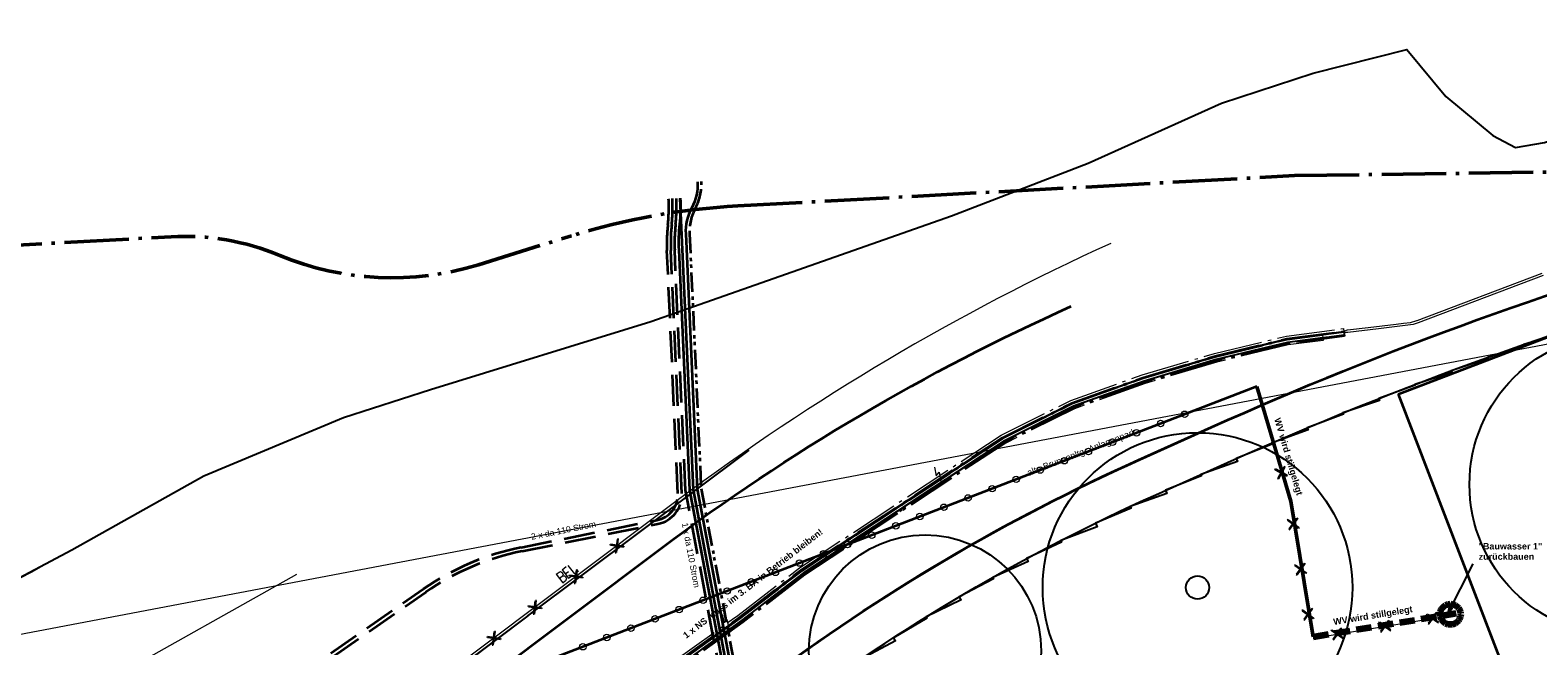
# Model space of a CAD drawing. Extents: x 3503739 to 3504470, y 5375172 to 5375561.
# Tile 33 of 121: x 3504036 to 3504095, y 5375423 to 5375447. Entities that reach past the tile are written whole.
import ezdxf

# ---------------------------------------------------------------- set-up
doc = ezdxf.new("R2010")
doc.units = 0
doc.header["$MEASUREMENT"] = 0
for name, pattern in [('102', [2.50001, 1.87501, -0.25, 0.125, -0.25]), ('103', [3.37501, 2.50001, -0.375, 0.125, -0.375]), ('2', [3.4, 1.2, -0.5, 1.2, -0.5]), ('202', [2.64, 1.75, -0.38, 0.13, -0.38]), ('237', [1.5, 0.75, -0.18, 0.13, -0.13, 0.13, -0.18]), ('49', [1.7001, 0.6001, -0.25, 0.6, -0.25])]:
    doc.linetypes.add(name, pattern=pattern)
for name, color, linetype in [('$_LISY_$_TMP', 7, 'Continuous'), ('2P_FAHRBAHN', 7, 'Continuous'), ('2P_GLOBAL', 7, 'Continuous'), ('2WP_STR_LEER_WEI', 7, 'Continuous'), ('2WP_WV_PLANUNG', 7, 'Continuous'), ('2WP_WV_WEITERBET', 7, 'Continuous'), ('4WB_WV_WEITERBET', 7, 'Continuous'), ('_4WP_ALLGEMEIN', 7, 'Continuous'), ('_4WP_LICHT_STILL', 7, 'Continuous'), ('_4WP_STADT_DATEN', 7, 'Continuous'), ('_4WP_STADT_KLEIN', 7, 'Continuous'), ('_4WP_STADT_RESER', 7, 'Continuous'), ('_4WP_STADT_STROM', 7, 'Continuous'), ('_4WP_STADT_WASSE', 7, 'Continuous'), ('_4WP_SWT-STRSTIL', 7, 'Continuous'), ('_4WP_SWT-WASSER', 7, 'Continuous'), ('BHM_2021-11-19', 7, 'Continuous'), ('BHM_BAUM_BESTA', 7, 'Continuous'), ('BHM_BAUM_NEU', 7, 'Continuous'), ('SP_BAUSTELLENUMF', 7, 'Continuous'), ('V_GEHWEGRAND', 7, 'Continuous'), ('W-SCHE__CLIPPING', 7, 'Continuous')]:
    doc.layers.add(name, color=color, linetype=linetype)
doc.styles.add('202', font='ARIAL.TTF', dxfattribs={"height": 0.24})
doc.styles.add('363', font='ARIALBD.TTF', dxfattribs={"height": 0.25})
doc.styles.add('542', font='ARIAL.TTF', dxfattribs={"height": 0.25})
doc.styles.add('571', font='ARIALBD.TTF', dxfattribs={"height": 0.25})

# ---------------------------------------------------------------- blocks, each defined once
blk = doc.blocks.new('BAUM_BESTAND')
at = {"color": 250, "linetype": 'Continuous', "lineweight": 25}
blk.add_circle((0, 0), 3, dxfattribs=at)
at = {"color": 250, "linetype": 'Continuous', "lineweight": 13}
blk.add_circle((0, 0), 0.15, dxfattribs=at)
blk = doc.blocks.new('1016')
at = {"color": 7, "linetype": 'Continuous', "lineweight": 13}
for p, q in [((0.703072, 0.277444), (1.257444, -0.276928)), ((1.257444, 0.277444), (0.703072, -0.276928))]:
    blk.add_line(p, q, dxfattribs=at)
at = {"color": 2, "linetype": 'Continuous', "lineweight": 25}
for p, q in [((1.212401, 0.25319), (0.727326, -0.231885)), ((0.727326, 0.232401), (1.212401, -0.252674)), ((0.748114, 0.25319), (1.23319, -0.231885)), ((1.23319, 0.232401), (0.748114, -0.252674))]:
    blk.add_line(p, q, dxfattribs=at)
blk = doc.blocks.new('ALG_00094')
at = {"color": 1, "linetype": 'Continuous', "lineweight": 25}
blk.add_lwpolyline([(0, 0), (0.3696, 0.08316), (0.3696, -0.08316), (0, 0)], dxfattribs=at)
blk = doc.blocks.new('10011')
at = {"color": 190, "linetype": 'Continuous', "lineweight": 18}
for p, q in [((4.302568, 0.608018), (4.469535, 0.6081)), ((4.302568, 0.608018), (4.304235, 0.088154)), ((4.302693, 0.352595), (4.469661, 0.352677)), ((4.302824, 0.088154), (4.469791, 0.088236)), ((4.655568, 0.608018), (4.907582, 0.608142)), ((4.655568, 0.608018), (4.657235, 0.088154)), ((4.655694, 0.352595), (4.847467, 0.352689)), ((4.655824, 0.088154), (4.907837, 0.088278)), ((5.008568, 0.608018), (5.010235, 0.088154)), ((5.008823, 0.088154), (5.260838, 0.088278))]:
    blk.add_line(p, q, dxfattribs=at)
blk.add_lwpolyline([(4.469535, 0.6081), (4.530396, 0.585559), (4.557445, 0.540477), (4.569467, 0.480368), (4.566462, 0.43228), (4.546926, 0.393209), (4.513866, 0.367663), (4.469661, 0.352677), (4.531898, 0.330094), (4.573975, 0.298537), (4.585997, 0.238428), (4.581489, 0.182827), (4.567964, 0.136242), (4.52739, 0.103182), (4.469791, 0.088236)], dxfattribs=at)
blk = doc.blocks.new('9141')
at = {"color": 4, "linetype": 'Continuous', "lineweight": 18}
blk.add_circle((0, 0), 0.25, dxfattribs=at)
blk = doc.blocks.new('951')
at = {"color": 3, "linetype": 'Continuous', "lineweight": 18}
for p, q in [((5.13368, 0.444375), (4.732639, -0.518491)), ((5.053472, 0.9793), (4.792795, 0.344076)), ((4.792795, 0.344076), (5.13368, 0.444375)), ((4.732639, -0.518491), (4.715929, -0.2527)), ((4.715929, -0.2527), (4.943186, -0.339625)), ((4.943186, -0.339625), (4.732639, -0.518491))]:
    blk.add_line(p, q, dxfattribs=at)

msp = doc.modelspace()

# ---------------------------------------------------------------- linework, layer by layer
at = {"layer": '2P_FAHRBAHN', "color": 7, "linetype": 'Continuous', "lineweight": 35}
for p, q in [((3504079.166, 5375430.495), (3504082.011, 5375431.772)), ((3503996.387, 5375378.854), (3504060.708, 5375427.102))]:
    msp.add_line(p, q, dxfattribs=at)
for points in [[(3504082.011, 5375431.772, -0.037803), (3504102.855, 5375439.292)], [(3504060.708, 5375427.102, -0.055465), (3504076.57, 5375436.454)]]:
    msp.add_lwpolyline(points, format="xyb", dxfattribs=at)
at = {"layer": '2P_GLOBAL', "color": 7, "linetype": 'Continuous', "lineweight": 35}
msp.add_lwpolyline([(3504064.609, 5375421.902, -0.055232), (3504079.166, 5375430.495)], format="xyb", dxfattribs=at)
at = {"layer": '2WP_STR_LEER_WEI', "color": 250, "linetype": '102', "lineweight": 13}
for points in [[(3504035.548, 5375401.223), (3504040.149, 5375405.111), (3504042.477, 5375407.193), (3504044.979, 5375409.189), (3504047.26, 5375410.929), (3504049.997, 5375413.145), (3504050.558, 5375413.621), (3504051.169, 5375414.269), (3504051.938, 5375414.714), (3504054.142, 5375416.886), (3504056.605, 5375418.836), (3504058.903, 5375420.806), (3504061.273, 5375422.65), (3504063.71, 5375424.4), (3504066.102, 5375426.24), (3504073.907, 5375431.377), (3504076.6, 5375432.719), (3504079.351, 5375433.701), (3504082.15, 5375434.533), (3504084.925, 5375435.205), (3504087.134, 5375435.494), (3504087.16, 5375435.296)], [(3504035.58, 5375401.185), (3504040.181, 5375405.073), (3504042.509, 5375407.155), (3504045.009, 5375409.149), (3504047.29, 5375410.889), (3504050.029, 5375413.107), (3504050.592, 5375413.585), (3504051.201, 5375414.229), (3504051.968, 5375414.674), (3504054.176, 5375416.848), (3504056.637, 5375418.798), (3504058.935, 5375420.768), (3504061.303, 5375422.61), (3504063.74, 5375424.36), (3504066.132, 5375426.2), (3504073.931, 5375431.333), (3504076.62, 5375432.673), (3504079.367, 5375433.653), (3504082.164, 5375434.485), (3504084.935, 5375435.155), (3504086.301, 5375435.334), (3504086.327, 5375435.136)], [(3504035.58, 5375401.185), (3504040.181, 5375405.073), (3504042.509, 5375407.155), (3504045.009, 5375409.149), (3504047.29, 5375410.889), (3504050.029, 5375413.107), (3504050.592, 5375413.585), (3504051.201, 5375414.229), (3504051.968, 5375414.674), (3504054.176, 5375416.848), (3504056.637, 5375418.798), (3504058.935, 5375420.768), (3504061.303, 5375422.61), (3504063.74, 5375424.36), (3504066.132, 5375426.2), (3504073.931, 5375431.333), (3504076.62, 5375432.673), (3504079.367, 5375433.653), (3504082.164, 5375434.485), (3504084.935, 5375435.155), (3504086.301, 5375435.334), (3504086.327, 5375435.136)], [(3504087.16, 5375435.296), (3504084.961, 5375435.009), (3504082.202, 5375434.339), (3504079.413, 5375433.511), (3504076.678, 5375432.535), (3504074.007, 5375431.203), (3504066.218, 5375426.076), (3504063.83, 5375424.24), (3504061.393, 5375422.49), (3504059.029, 5375420.652), (3504056.733, 5375418.682), (3504054.274, 5375416.736), (3504052.06, 5375414.554), (3504051.295, 5375414.111), (3504050.696, 5375413.475), (3504050.125, 5375412.991), (3504047.384, 5375410.771), (3504045.103, 5375409.031), (3504042.607, 5375407.041), (3504040.281, 5375404.961), (3504035.678, 5375401.071)], [(3504061.213, 5375422.73), (3504063.65, 5375424.48), (3504066.045, 5375426.323), (3504073.856, 5375431.462), (3504076.56, 5375432.811), (3504079.319, 5375433.797), (3504082.126, 5375434.629), (3504084.908, 5375435.302), (3504087.119, 5375435.594), (3504087.151, 5375435.346)], [(3504061.213, 5375422.73), (3504063.65, 5375424.48), (3504066.045, 5375426.323), (3504073.856, 5375431.462), (3504076.56, 5375432.811), (3504079.319, 5375433.797), (3504082.126, 5375434.629), (3504084.908, 5375435.302), (3504087.119, 5375435.594), (3504087.151, 5375435.346)], [(3504087.151, 5375435.346), (3504084.954, 5375435.056), (3504082.19, 5375434.387), (3504079.397, 5375433.559), (3504076.658, 5375432.581), (3504073.98, 5375431.244), (3504066.191, 5375426.119), (3504063.8, 5375424.28), (3504061.363, 5375422.53)], [(3504087.151, 5375435.346), (3504084.954, 5375435.056), (3504082.19, 5375434.387), (3504079.397, 5375433.559), (3504076.658, 5375432.581), (3504073.98, 5375431.244), (3504066.191, 5375426.119), (3504063.8, 5375424.28), (3504061.363, 5375422.53)], [(3504086.327, 5375435.136), (3504084.971, 5375434.959), (3504082.216, 5375434.291), (3504079.429, 5375433.463), (3504076.698, 5375432.489), (3504074.031, 5375431.159), (3504066.248, 5375426.036), (3504063.86, 5375424.2), (3504061.423, 5375422.45), (3504059.061, 5375420.614), (3504056.765, 5375418.644), (3504054.308, 5375416.698), (3504052.09, 5375414.514), (3504051.327, 5375414.071), (3504050.73, 5375413.439), (3504050.157, 5375412.953), (3504047.414, 5375410.731), (3504045.133, 5375408.991), (3504042.639, 5375407.003), (3504040.313, 5375404.923), (3504035.71, 5375401.033)], [(3504086.327, 5375435.136), (3504084.971, 5375434.959), (3504082.216, 5375434.291), (3504079.429, 5375433.463), (3504076.698, 5375432.489), (3504074.031, 5375431.159), (3504066.248, 5375426.036), (3504063.86, 5375424.2), (3504061.423, 5375422.45), (3504059.061, 5375420.614), (3504056.765, 5375418.644), (3504054.308, 5375416.698), (3504052.09, 5375414.514), (3504051.327, 5375414.071), (3504050.73, 5375413.439), (3504050.157, 5375412.953), (3504047.414, 5375410.731), (3504045.133, 5375408.991), (3504042.639, 5375407.003), (3504040.313, 5375404.923), (3504035.71, 5375401.033)]]:
    msp.add_lwpolyline(points, dxfattribs=at)
at = {"layer": '2WP_WV_PLANUNG', "color": 1, "linetype": 'Continuous', "lineweight": 25}
msp.add_line((3504091.162, 5375424.54), (3504092.14, 5375426.475), dxfattribs=at)
at = {"layer": '2WP_WV_PLANUNG', "color": 4, "linetype": '49', "lineweight": 100}
msp.add_line((3504085.941, 5375423.653), (3504091.482, 5375424.564), dxfattribs=at)
at = {"layer": '2WP_WV_PLANUNG', "color": 4, "linetype": '103', "lineweight": 100}
msp.add_circle((3504091.261, 5375424.523), 0.4, dxfattribs=at)
at = {"layer": '2WP_WV_WEITERBET', "color": 4, "linetype": 'Continuous', "lineweight": 50}
msp.add_lwpolyline([(3504083.766, 5375433.354), (3504085.079, 5375428.91), (3504085.941, 5375423.653)], dxfattribs=at)
at = {"layer": '4WB_WV_WEITERBET', "color": 4, "linetype": 'Continuous', "lineweight": 35}
msp.add_line((3504083.766, 5375433.354), (3504050.677, 5375420.574), dxfattribs=at)
at = {"layer": '_4WP_ALLGEMEIN', "color": 1, "linetype": 'Continuous', "lineweight": 35}
for q in [(3504102.066, 5375437.968, 319.984), (3504093.846, 5375421.05)]:
    msp.add_line((3504089.243, 5375433.048, 319.984), q, dxfattribs=at)
at = {"layer": '_4WP_LICHT_STILL', "color": 255, "linetype": 'Continuous', "lineweight": 13}
msp.add_lwpolyline([(3504078.1, 5375438.893, 0.054139), (3504061.358, 5375428.965), (3504023.203, 5375400.344), (3503995.727, 5375379.733, -0.045833), (3503980.827, 5375370.558), (3503978.063, 5375369.189, -0.047348), (3503943.411, 5375356.297, 0.090587), (3503926.814, 5375348.435, -0.025816), (3503922.569, 5375345.706)], format="xyb", dxfattribs=at)
at = {"layer": '_4WP_STADT_DATEN', "color": 7, "linetype": 'Continuous', "lineweight": 35}
msp.add_lwpolyline([(3504062.094, 5375441.28, -0.138763), (3504061.866, 5375440.269, 0.136417), (3504061.633, 5375439.258), (3504062.079, 5375429.365), (3504064.433, 5375416.922, -0.022137), (3504065.069, 5375412.503), (3504065.518, 5375407.953, 0.167272), (3504066.752, 5375405.261), (3504068.208, 5375403.671, -0.139477), (3504068.453, 5375403.182), (3504068.5, 5375402.936)], format="xyb", dxfattribs=at)
at = {"layer": '_4WP_STADT_KLEIN', "color": 3, "linetype": '237', "lineweight": 35}
msp.add_lwpolyline([(3504062.243, 5375441.289, -0.138429), (3504062.016, 5375440.275, 0.136081), (3504061.783, 5375439.261), (3504062.229, 5375429.382), (3504064.581, 5375416.95, -0.022137), (3504065.218, 5375412.517), (3504065.667, 5375407.968, 0.167272), (3504066.861, 5375405.364), (3504068.319, 5375403.772, -0.139476), (3504068.6, 5375403.21), (3504068.647, 5375402.964)], format="xyb", dxfattribs=at)
at = {"layer": '_4WP_STADT_RESER', "color": 7, "linetype": 'Continuous', "lineweight": 35}
for points in [[(3504061.421, 5375440.643, -0.040891), (3504061.393, 5375439.64, 0.038578), (3504061.361, 5375438.637), (3504061.781, 5375429.33), (3504064.139, 5375416.867, -0.022137), (3504064.77, 5375412.473), (3504065.22, 5375407.923, 0.167272), (3504066.535, 5375405.054, -0.144501), (3504067.867, 5375402.46), (3504067.914, 5375402.215)], [(3504068.061, 5375402.244), (3504068.015, 5375402.488, 0.144501), (3504066.644, 5375405.157, -0.167272), (3504065.369, 5375407.938), (3504064.919, 5375412.488, 0.022137), (3504064.286, 5375416.894), (3504061.93, 5375429.347), (3504061.421, 5375440.637)]]:
    msp.add_lwpolyline(points, format="xyb", dxfattribs=at)
at = {"layer": '_4WP_STADT_STROM', "color": 3, "linetype": '2', "lineweight": 35}
for points in [[(3504047.883, 5375423.015), (3504051.478, 5375425.507, -0.102342), (3504055.262, 5375427.116), (3504060.519, 5375428.172, 0.373454), (3504061.333, 5375429.2), (3504060.908, 5375438.612, -0.039422), (3504060.942, 5375439.616, 0.041739), (3504060.971, 5375440.619)], [(3504047.968, 5375422.891), (3504051.563, 5375425.384, -0.102342), (3504055.291, 5375426.969), (3504060.547, 5375428.025, 0.373223), (3504061.482, 5375429.206), (3504061.058, 5375438.62, -0.038577), (3504061.09, 5375439.624, 0.040895), (3504061.118, 5375440.627)], [(3504067.767, 5375402.186), (3504067.72, 5375402.432, 0.144501), (3504066.427, 5375404.95, -0.167272), (3504065.07, 5375407.909), (3504064.621, 5375412.458, 0.022137), (3504063.991, 5375416.839), (3504061.627, 5375429.336), (3504061.208, 5375438.629, -0.039415), (3504061.242, 5375439.632, 0.04173), (3504061.271, 5375440.635)]]:
    msp.add_lwpolyline(points, format="xyb", dxfattribs=at)
at = {"layer": '_4WP_STADT_WASSE', "color": 4, "linetype": '103', "lineweight": 50}
msp.add_lwpolyline([(3503976.416, 5375409.407, -0.414429), (3503977.12, 5375412.873, -0.00493), (3503983.244, 5375416.84, 0.003765), (3503987.962, 5375419.881), (3503993.068, 5375423.26), (3504005.856, 5375431.739, -0.133537), (3504025.584, 5375438.275), (3504032.042, 5375438.626), (3504034.189, 5375438.742), (3504041.691, 5375439.15, -0.112834), (3504045.907, 5375438.426, 0.175643), (3504053.6, 5375438.067), (3504057.205, 5375439.186, -0.061767), (3504063.653, 5375440.344), (3504085.224, 5375441.516), (3504095.801, 5375441.664), (3504099.547, 5375442.156), (3504100.177, 5375442.239, -0.118185), (3504102.495, 5375441.995), (3504120.51, 5375435.626, -0.266769), (3504123.35, 5375432.318), (3504123.526, 5375431.393)], format="xyb", dxfattribs=at)
at = {"layer": '_4WP_SWT-STRSTIL', "color": 3, "linetype": 'Continuous', "lineweight": 18}
for points in [[(3504061.273, 5375422.65), (3504063.71, 5375424.4), (3504066.103, 5375426.241), (3504073.906, 5375431.375), (3504076.599, 5375432.719), (3504079.35, 5375433.702), (3504082.151, 5375434.532), (3504084.926, 5375435.204), (3504087.132, 5375435.496), (3504087.278, 5375435.537), (3504088.074, 5375435.633), (3504089.163, 5375435.766), (3504089.45, 5375435.8), (3504089.713, 5375435.832), (3504089.961, 5375435.904), (3504089.976, 5375435.91), (3504094.817, 5375437.739)], [(3504094.854, 5375437.646), (3504090.011, 5375435.816), (3504089.824, 5375435.745), (3504088.473, 5375435.581), (3504087.289, 5375435.438), (3504087.139, 5375435.445), (3504084.935, 5375435.155), (3504082.164, 5375434.484), (3504079.366, 5375433.654), (3504076.619, 5375432.673), (3504073.931, 5375431.332), (3504066.132, 5375426.2), (3504063.74, 5375424.36), (3504061.303, 5375422.61)]]:
    msp.add_lwpolyline(points, dxfattribs=at)
at = {"layer": '_4WP_SWT-STRSTIL', "color": 1, "linetype": 'Continuous', "lineweight": 25}
msp.add_lwpolyline([(3504087.171, 5375435.32), (3504086.314, 5375435.235), (3504084.953, 5375435.057), (3504082.19, 5375434.388), (3504079.398, 5375433.558), (3504076.659, 5375432.581), (3504073.981, 5375431.246), (3504066.19, 5375426.118), (3504063.8, 5375424.28), (3504061.363, 5375422.53), (3504058.998, 5375420.691), (3504056.701, 5375418.721), (3504054.242, 5375416.773), (3504052.029, 5375414.594), (3504051.264, 5375414.15)], dxfattribs=at)
at = {"layer": '_4WP_SWT-STRSTIL', "color": 250, "linetype": '202', "lineweight": 25}
msp.add_lwpolyline([(3504061.273, 5375422.65), (3504063.71, 5375424.4), (3504066.102, 5375426.24), (3504073.907, 5375431.377), (3504076.6, 5375432.719), (3504079.351, 5375433.701), (3504082.15, 5375434.533), (3504084.925, 5375435.205), (3504087.134, 5375435.494), (3504087.16, 5375435.296), (3504084.961, 5375435.009), (3504082.202, 5375434.339), (3504079.413, 5375433.511), (3504076.678, 5375432.535), (3504074.007, 5375431.203), (3504066.218, 5375426.076), (3504063.83, 5375424.24), (3504061.393, 5375422.49)], dxfattribs=at)
at = {"layer": '_4WP_SWT-WASSER', "color": 255, "linetype": 'Continuous', "lineweight": 13}
msp.add_line((3504085.949, 5375423.603), (3504091.49, 5375424.515), dxfattribs=at)
msp.add_lwpolyline([(3504083.718, 5375433.34), (3504085.03, 5375428.899), (3504085.892, 5375423.645)], dxfattribs=at)
at = {"layer": 'BHM_2021-11-19', "color": 250, "linetype": 'Continuous', "lineweight": 25}
msp.add_lwpolyline([(3504002.303, 5375412.673), (3504011.707, 5375415.684), (3504017.954, 5375417.84), (3504024.881, 5375420.779), (3504032.925, 5375424.416), (3504037.847, 5375427.015), (3504042.961, 5375429.888), (3504048.372, 5375432.151), (3504051.749, 5375433.236), (3504060.276, 5375435.872), (3504071.928, 5375439.966), (3504077.224, 5375441.994), (3504082.393, 5375444.327), (3504085.95, 5375445.484), (3504089.575, 5375446.406), (3504091.087, 5375444.586), (3504092.903, 5375443.07), (3504093.79, 5375442.604), (3504094.91, 5375442.797), (3504098.015, 5375443.765), (3504100.912, 5375444.824), (3504106.862, 5375447.424)], dxfattribs=at)
at = {"layer": 'BHM_BAUM_NEU', "color": 91, "linetype": 'Continuous', "lineweight": 25}
for centre, radius in [((3504081.464, 5375425.558), 6), ((3504070.908, 5375423.1), 4.5), ((3504081.464, 5375425.558), 0.45)]:
    msp.add_circle(centre, radius, dxfattribs=at)
at = {"layer": 'SP_BAUSTELLENUMF', "color": 12, "linetype": 'Continuous', "lineweight": 25}
msp.add_line((3504055.517, 5375424.458, 319.936), (3504064.087, 5375430.886), dxfattribs=at)
at = {"layer": 'SP_BAUSTELLENUMF', "color": 12, "linetype": 'Continuous', "lineweight": 35}
msp.add_line((3503996.387, 5375378.854), (3504060.708, 5375427.102), dxfattribs=at)
at = {"layer": 'SP_BAUSTELLENUMF', "color": 12, "linetype": 'Continuous', "lineweight": 25}
for points in [[(3504015.357, 5375383.083), (3504065.509, 5375420.702, -0.055459), (3504079.844, 5375429.155), (3504082.625, 5375430.403, -0.037803), (3504103.256, 5375437.846, 0.040485), (3504126.744, 5375446.463), (3504161.298, 5375462.416, -0.029544), (3504167.921, 5375465.012), (3504179.441, 5375468.758)], [(3504055.517, 5375424.458), (3503995.787, 5375379.653, -0.042799), (3503981.907, 5375370.989, -0.052775), (3503943.443, 5375356.202, 0.090621), (3503926.871, 5375348.354, -0.025735), (3503922.632, 5375345.627)]]:
    msp.add_lwpolyline(points, format="xyb", dxfattribs=at)
at = {"layer": 'SP_BAUSTELLENUMF', "color": 12, "linetype": 'Continuous', "lineweight": 35}
for points in [[(3504082.011, 5375431.772, -0.037803), (3504102.855, 5375439.292)], [(3504060.708, 5375427.102, -0.055465), (3504076.57, 5375436.454)], [(3504008.435, 5375379.765), (3504064.609, 5375421.902, -0.055465), (3504079.232, 5375430.524), (3504082.011, 5375431.772)]]:
    msp.add_lwpolyline(points, format="xyb", dxfattribs=at)
at = {"layer": 'SP_BAUSTELLENUMF', "color": 12, "linetype": 'Continuous', "lineweight": 25}
for points in [[(3504095.546, 5375435.42), (3504094.111, 5375434.981), (3504094.135, 5375434.912), (3504092.698, 5375434.478), (3504092.712, 5375434.439), (3504091.29, 5375433.961), (3504091.317, 5375433.887), (3504089.888, 5375433.429), (3504089.898, 5375433.402), (3504088.491, 5375432.882), (3504088.519, 5375432.81), (3504087.099, 5375432.322), (3504087.116, 5375432.28), (3504085.714, 5375431.746), (3504085.747, 5375431.669), (3504084.335, 5375431.157), (3504084.355, 5375431.111), (3504082.961, 5375430.553), (3504083.01, 5375430.445), (3504081.593, 5375429.94), (3504081.619, 5375429.882), (3504080.224, 5375429.326), (3504080.28, 5375429.202), (3504078.859, 5375428.704), (3504078.892, 5375428.634), (3504077.506, 5375428.057), (3504077.578, 5375427.909), (3504076.166, 5375427.382), (3504076.199, 5375427.319), (3504074.84, 5375426.682), (3504074.899, 5375426.573), (3504073.528, 5375425.954), (3504073.564, 5375425.891), (3504072.231, 5375425.201), (3504072.302, 5375425.082), (3504070.949, 5375424.422), (3504070.98, 5375424.372), (3504069.683, 5375423.618), (3504069.761, 5375423.498), (3504068.433, 5375422.789)], [(3504055.517, 5375424.458), (3504055.517, 5375424.458), (3504054.317, 5375423.558), (3504054.314, 5375423.562), (3504053.117, 5375422.658)]]:
    msp.add_lwpolyline(points, dxfattribs=at)
at = {"layer": 'V_GEHWEGRAND', "color": 7, "linetype": 'Continuous', "lineweight": 13}
msp.add_line((3504037.865, 5375421.203, 319.937), (3504046.569, 5375426.073, 319.937), dxfattribs=at)
msp.add_line((3504037.865, 5375421.203, 319.937), (3504046.569, 5375426.073, 319.937), dxfattribs=at)
msp.add_lwpolyline([(3504037.847, 5375427.015, -0.030649), (3504024.881, 5375420.779)], format="xyb", dxfattribs=at)
at = {"layer": 'W-SCHE__CLIPPING', "color": 7, "linetype": 'Continuous', "lineweight": 13}
msp.add_line((3504017.896, 5375420.336), (3504130.284, 5375441.701), dxfattribs=at)

# ---------------------------------------------------------------- block references
at = {"layer": '$_LISY_$_TMP', "color": 7}
for name, p, xscale, yscale, rotation in [('9141', (3504080.967, 5375432.273), 0.5, 0.5, 201.1185104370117), ('9141', (3504080.035, 5375431.913), 0.5, 0.5, 201.1185104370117), ('9141', (3504078.169, 5375431.192), 0.5, 0.5, 201.1185104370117), ('9141', (3504079.102, 5375431.553), 0.5, 0.5, 201.1185104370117), ('9141', (3504076.303, 5375430.472), 0.5, 0.5, 201.1185104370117), ('9141', (3504077.236, 5375430.832), 0.5, 0.5, 201.1185104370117), ('951', (3504069.428, 5375428.429), 0.5, 0.5, 33.34300117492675), ('9141', (3504075.37, 5375430.111), 0.5, 0.5, 201.1185104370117), ('1016', (3504084.494, 5375430.714), 0.75, 0.75, 286.4600120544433), ('9141', (3504073.505, 5375429.391), 0.5, 0.5, 201.1185104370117), ('9141', (3504074.438, 5375429.751), 0.5, 0.5, 201.1185104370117), ('9141', (3504071.639, 5375428.67), 0.5, 0.5, 201.1185104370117), ('9141', (3504072.572, 5375429.03), 0.5, 0.5, 201.1185104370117), ('9141', (3504070.706, 5375428.31), 0.5, 0.5, 201.1185104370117), ('1016', (3504085.055, 5375428.749), 0.75, 0.75, 279.3126983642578), ('9141', (3504068.841, 5375427.589), 0.5, 0.5, 201.1185104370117), ('9141', (3504069.773, 5375427.95), 0.5, 0.5, 201.1185104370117), ('1016', (3504059.562, 5375427.617), 0.75, 0.75, 216.8740310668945), ('9141', (3504067.908, 5375427.229), 0.5, 0.5, 201.1185104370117), ('10011', (3504054.158, 5375423.626), 0.800000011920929, 0.800000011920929, 36.874027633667), ('9141', (3504066.042, 5375426.508), 0.5, 0.5, 201.1185104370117), ('9141', (3504066.975, 5375426.869), 0.5, 0.5, 201.1185104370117), ('1016', (3504085.342, 5375426.997), 0.75, 0.75, 279.3126983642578), ('1016', (3504057.972, 5375426.425), 0.75, 0.75, 216.8740310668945), ('9141', (3504064.176, 5375425.788), 0.5, 0.5, 201.1185104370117), ('9141', (3504065.109, 5375426.148), 0.5, 0.5, 201.1185104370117), ('9141', (3504063.244, 5375425.427), 0.5, 0.5, 201.1185104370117), ('1016', (3504056.382, 5375425.232), 0.75, 0.75, 216.8740310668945), ('9141', (3504061.378, 5375424.707), 0.5, 0.5, 201.1185104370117), ('9141', (3504062.311, 5375425.067), 0.5, 0.5, 201.1185104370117), ('1016', (3504085.629, 5375425.246), 0.75, 0.75, 279.3126983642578), ('ALG_00094', (3504091.162, 5375424.54), 0.699999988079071, 0.699999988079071, 63.1967170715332), ('9141', (3504060.445, 5375424.347), 0.5, 0.5, 201.1185104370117), ('951', (3504061.273, 5375422.65), 0.5, 0.5, 35.6819766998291), ('1016', (3504087.994, 5375423.94), 0.75, 0.75, 9.340994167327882), ('1016', (3504089.841, 5375424.244), 0.75, 0.75, 9.340994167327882), ('1016', (3504054.792, 5375424.039), 0.75, 0.75, 216.8740310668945), ('9141', (3504058.579, 5375423.626), 0.5, 0.5, 201.1185104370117), ('9141', (3504059.512, 5375423.986), 0.5, 0.5, 201.1185104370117), ('1016', (3504086.147, 5375423.636), 0.75, 0.75, 9.340994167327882), ('9141', (3504057.647, 5375423.266), 0.5, 0.5, 201.1185104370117)]:
    msp.add_blockref(name, p, dxfattribs=dict(at, xscale=xscale, yscale=yscale, rotation=rotation))
at = {"layer": 'BHM_BAUM_BESTA', "color": 7, "xscale": 1.954363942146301, "yscale": 1.954363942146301, "rotation": 26.57683410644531}
msp.add_blockref('BAUM_BESTAND', (3504097.865, 5375429.553), dxfattribs=at)

# ---------------------------------------------------------------- texts
at = {"layer": '4WB_WV_WEITERBET', "color": 7, "linetype": 'Continuous', "style": '542'}
msp.add_text('alte Brunnenltg. Anlagenpark', height=0.25, rotation=21.1185, dxfattribs=at).set_placement((3504074.918, 5375429.879))
at = {"layer": '_4WP_STADT_STROM', "color": 7, "linetype": 'Continuous', "style": '202'}
for s, rotation, p in [('2 x da 110 Strom', 11.35503, (3504055.669, 5375427.408)), ('1 x da 110 Strom', 280.71432, (3504061.481, 5375428.047))]:
    msp.add_text(s, height=0.24, rotation=rotation, dxfattribs=at).set_placement(p)
at = {"layer": '_4WP_SWT-STRSTIL', "color": 1, "linetype": 'Continuous', "style": '571'}
msp.add_text('1 x NS muss im 3. BA in Betrieb bleiben!', height=0.25, rotation=37.57896, dxfattribs=at).set_placement((3504061.651, 5375423.569))
at = {"layer": '_4WP_SWT-WASSER', "color": 7, "linetype": 'Continuous', "style": '363'}
for rotation, p in [(286.46001, (3504084.433, 5375432.087)), (9.34101, (3504086.746, 5375424.107))]:
    msp.add_text('WV wird stillgelegt', height=0.25, rotation=rotation, dxfattribs=at).set_placement(p)
for s, p in [('"Bauwasser 1"', (3504092.355, 5375427.035)), ('zurückbauen', (3504092.355, 5375426.635))]:
    msp.add_text(s, height=0.25, dxfattribs=at).set_placement(p)

doc.saveas('drawing.dxf')
